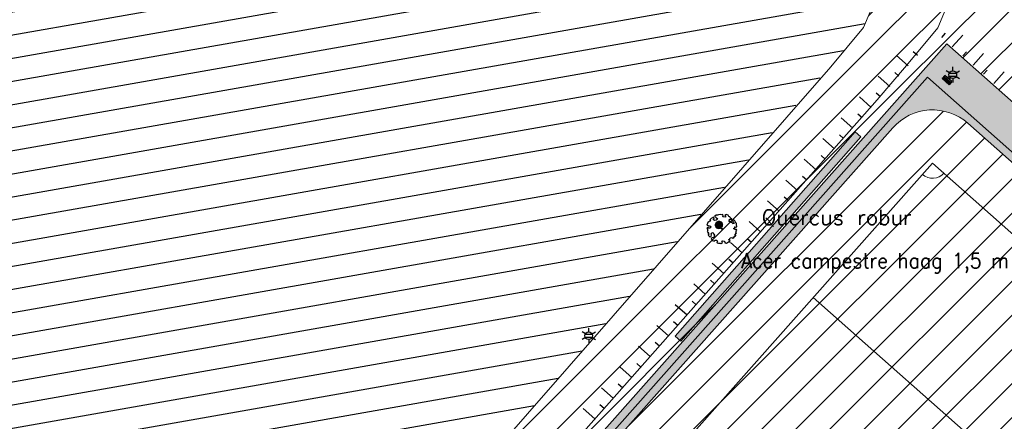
# Model space of a CAD drawing. Header units: metres. Extents: x 102852 to 106916, y 385458 to 392749.
# Tile 38 of 59: x 104841 to 104906, y 388224 to 388251. Entities that reach past the tile are written whole.
import ezdxf
from ezdxf.enums import TextEntityAlignment as Align

# ---------------------------------------------------------------- set-up
doc = ezdxf.new("R2010")
doc.units = ezdxf.units.M
for name, color, linetype, lineweight in [('0-GRAS OM SPORTVELDEN', 2, 'Continuous', 30), ('0-GRAS SPORTVELDEN', 3, 'Continuous', 30), ('0-KUNSTGRAS SPORTVELDEN', 152, 'Continuous', 30), ('0-VERHARDING', 5, 'Continuous', 30), ('_alg-maatvoering', 7, 'Continuous', 0), ('B-WE-GR-BOOM-S', 90, 'Continuous', 30), ('B-WE-GR-STRUIK-G', 90, 'Continuous', 13), ('B-WE-GW-TALUD_KRUIN-G', 70, 'Continuous', 13), ('B-WE-GW-TALUD_TEEN-G', 92, 'Continuous', 13), ('B-WE-IE-MEUBILAIR_WEGMEUBILAIR-S', 7, 'Continuous', 30), ('B-WE-IE-OV-LICHTMAST-S', 40, 'Continuous', 30), ('B-WE-VH-KANTVERHARDING-G', 60, 'Continuous', 13), ('B-WE-VW-MARKERING_LANGS_STREEP_DOORGETROKKEN-G', 7, 'Continuous', 13), ('Bomen', 84, 'Continuous', 0), ('Boomsoort', 10, 'Continuous', 0)]:
    doc.layers.add(name, color=color, linetype=linetype, lineweight=lineweight)
doc.layers.add('03_INR_TALUD', color=1, linetype='Continuous')
doc.layers.add('X-XX-AL-HULPLIJN-G', color=2, linetype='Continuous', lineweight=18, plot=False)
doc.styles.add('NLCS-ISO', font='NLCS-ISO.ttf')
doc.styles.add('NLCS-ISO-M200-T25', font='NLCS-ISO.ttf', dxfattribs={"height": 0.5})
doc.styles.add('Style-STANDARD', font='STANDARD.shx')
doc.styles.add('Style-txt', font='txt.shx')
pattern_1 = [(44.99999999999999, (0, 0), (-1.122532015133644, 1.122532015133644), [])]

# ---------------------------------------------------------------- blocks, each defined once
blk = doc.blocks.new('B-SIE-WEG_LICHTMAST-SO_7')
at = {"ltscale": 0.1}
for p, q in [((-1.096064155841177, 0.6328125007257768), (-2.192125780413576, 1.265625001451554)), ((8.349587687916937e-10, 1.265625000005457), (1.669846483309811e-09, 2.53125000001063)), ((1.096064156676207, 0.6328124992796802), (2.192125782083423, 1.26562499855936)), ((-1.096064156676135, -0.6328124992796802), (-2.192125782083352, -1.26562499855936)), ((-8.349587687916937e-10, -1.265625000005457), (-1.669775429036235e-09, -2.53125000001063)), ((1.096064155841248, -0.6328125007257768), (2.192125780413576, -1.265625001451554))]:
    blk.add_line(p, q, dxfattribs=at)
at = {"flags": 128}
for points in [[(-1.162672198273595, 0.4999999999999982), (1.162672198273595, 0.4999999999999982)], [(-1.162672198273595, -0.4999999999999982), (1.162672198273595, -0.4999999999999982)]]:
    blk.add_lwpolyline(points, dxfattribs=at)
at = {"ltscale": 0.1}
blk.add_circle((0, 0), 1.265625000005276, dxfattribs=at)
at = {"style": 'NLCS-ISO'}
blk.add_attdef('TYPE', text='', height=1.8, dxfattribs=at).set_placement((1.688022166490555e-09, 2.53125), align=Align.BOTTOM_CENTER)
blk = doc.blocks.new('SGR-BOOM_06_10')
at = {"linetype": 'Continuous', "flags": 128}
blk.add_lwpolyline([(2.697926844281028, 3.519936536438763), (2.530031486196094, 3.938911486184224), (2.197017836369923, 4.064448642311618), (1.94450365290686, 4.524361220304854), (1.273022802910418, 4.692183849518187), (0.8554126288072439, 4.524288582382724), (1.107912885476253, 4.273186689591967), (1.064270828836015, 3.811889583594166), (0.2276521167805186, 3.979701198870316), (0.3518243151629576, 4.315444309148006), (0.1839317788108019, 4.692111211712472), (-0.1504327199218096, 4.608837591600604), (-0.4861730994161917, 4.692066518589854), (-1.154910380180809, 4.649713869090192), (-1.490634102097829, 4.483188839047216), (-1.95193375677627, 4.56504461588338), (-2.538756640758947, 4.105076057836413), (-2.119756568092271, 3.896293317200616), (-1.994180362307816, 3.643818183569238), (-1.575180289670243, 3.435035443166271), (-1.994130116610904, 2.890461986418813), (-2.538667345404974, 2.766231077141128), (-2.915367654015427, 3.099211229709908), (-2.619546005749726, 3.216664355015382), (-2.873110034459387, 3.855299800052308), (-3.627802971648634, 3.434898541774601), (-4.004453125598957, 3.015887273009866), (-3.794266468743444, 2.84803387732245), (-4.004419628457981, 2.513649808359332), (-4.424759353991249, 2.345754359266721), (-4.716801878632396, 2.05367287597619), (-5.01017267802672, 1.214316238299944), (-3.88011881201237, 0.9209648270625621), (-3.712226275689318, 0.5442979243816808), (-4.004271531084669, 0.2931597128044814), (-4.506508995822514, 0.2931262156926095), (-4.602327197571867, 0.5555981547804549), (-5.093368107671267, 0.3763383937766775), (-4.757596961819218, -0.1681847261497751), (-4.925450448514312, -0.3770066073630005), (-4.716628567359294, -0.544860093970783), (-4.88446521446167, -1.006165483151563), (-4.532341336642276, -1.182198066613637), (-4.716561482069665, -1.550699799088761), (-4.424496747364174, -1.591623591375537), (-4.292786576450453, -1.70719043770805), (-4.61907625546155, -2.106831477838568), (-3.920821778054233, -2.682045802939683), (-3.668355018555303, -2.430910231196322), (-3.459575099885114, -1.969602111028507), (-3.627456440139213, -1.760802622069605), (-3.418684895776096, -1.173935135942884), (-3.123882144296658, -1.341782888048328), (-2.788119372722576, -1.760746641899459), (-2.496040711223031, -2.010481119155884), (-2.788049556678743, -2.807529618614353), (-3.418567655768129, -2.931766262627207), (-3.668290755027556, -3.394441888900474), (-3.332530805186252, -3.771097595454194), (-2.831649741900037, -3.896623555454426), (-2.768861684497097, -4.022178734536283), (-2.70607362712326, -4.147733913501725), (-2.328058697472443, -3.728722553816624), (-1.825821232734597, -3.728689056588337), (-1.574691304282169, -3.89653972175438), (-1.698860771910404, -4.27322610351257), (-1.6988383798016, -4.608960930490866), (-1.154284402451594, -4.735848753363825), (-0.6097418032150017, -4.692139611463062), (-0.4855303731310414, -4.944614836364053), (-0.2330665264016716, -4.64980644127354), (0.1012924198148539, -4.483281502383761), (-0.05880460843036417, -4.006538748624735), (0.2691206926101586, -3.89641674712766), (0.7727313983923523, -4.023307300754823), (0.8560217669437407, -4.608790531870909), (1.149445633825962, -4.565098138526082), (1.441519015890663, -4.735675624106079), (2.070647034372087, -4.232031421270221), (2.365446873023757, -4.356206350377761), (2.321760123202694, -4.14739857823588), (2.657483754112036, -3.979508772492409), (2.406348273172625, -3.728406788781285), (2.112915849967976, -3.643810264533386), (2.574182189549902, -3.226158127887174), (2.615108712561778, -2.975036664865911), (3.159645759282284, -2.848076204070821), (3.537702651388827, -3.058226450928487), (3.787439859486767, -2.807091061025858), (3.770391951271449, -2.632754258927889), (4.123163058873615, -2.632730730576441), (4.123146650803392, -2.386717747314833), (4.458873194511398, -2.262500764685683), (4.458859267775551, -2.05369007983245), (4.082181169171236, -2.05371520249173), (4.543444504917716, -1.591025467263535), (4.250006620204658, -1.424542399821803), (4.626693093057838, -1.550076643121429), (4.752232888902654, -1.256641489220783), (4.54339981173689, -0.9209205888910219), (4.835431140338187, -0.4609716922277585), (4.667549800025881, -0.2521722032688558), (4.249928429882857, -0.2522000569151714), (3.746303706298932, 0.08486595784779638), (4.082024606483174, 0.2936990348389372), (4.375415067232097, 0.8382641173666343), (4.543299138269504, 0.5885213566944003), (4.876296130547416, 0.7127381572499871), (4.667437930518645, 1.425137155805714), (4.711079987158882, 1.886434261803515), (4.499534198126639, 1.969671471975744), (4.163754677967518, 2.639753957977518), (3.828442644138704, 3.012677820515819), (3.373874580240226, 2.603955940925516), (3.662895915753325, 2.430909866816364), (3.914056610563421, 1.801765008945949), (3.537384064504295, 1.718488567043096), (3.327180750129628, 2.136095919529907), (2.991451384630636, 2.054186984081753), (2.657064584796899, 2.305283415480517), (2.238064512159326, 2.514066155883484), (2.446864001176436, 2.681947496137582), (2.321287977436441, 2.931693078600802), (2.530081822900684, 3.184190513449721), (2.865825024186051, 3.05865353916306), (3.159240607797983, 3.226540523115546)], close=True, dxfattribs=at)
blk.add_circle((0, 0), 0.15)
at = {"style": 'NLCS-ISO-M200-T25'}
blk.add_attdef('TYPE', (-1.164153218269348e-10, -2.328306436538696e-10), '', height=1.8, dxfattribs=at)
blk = doc.blocks.new('SIE-WEG_AFVALBAK_TYPE_02')
at = {"linetype": 'Continuous'}
for p, q in [((1.5625, -0.3544921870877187), (-1.5625, -0.3544921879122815)), ((-1.328125, -0.76293127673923), (-1.5625, -0.3544921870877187)), ((-1.328125, -0.9859609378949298), (-1.5625, -1.721679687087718)), ((1.5625, -1.721679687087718), (-1.5625, -1.721679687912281)), ((1.328125, -0.7629312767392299), (-1.328125, -0.7629312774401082)), ((-1.328125, -0.9859609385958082), (-1.328125, -0.7629312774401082)), ((1.328125, -0.9859609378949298), (-1.328125, -0.9859609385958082)), ((-1.17855194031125, -1.159898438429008), (-1.302626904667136, -1.549378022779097)), ((1.302626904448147, -1.549378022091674), (-1.302626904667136, -1.549378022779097)), ((1.178551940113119, -1.159898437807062), (-1.178551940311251, -1.159898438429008)), ((1.178551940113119, -1.159898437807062), (1.302626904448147, -1.549378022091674)), ((1.328125, -0.76293127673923), (1.5625, -0.3544921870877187)), ((1.328125, -0.9859609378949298), (1.328125, -0.7629312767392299)), ((1.328125, -0.9859609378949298), (1.5625, -1.721679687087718))]:
    blk.add_line(p, q, dxfattribs=at)
for p, q in [((-1.5625, -0.3544921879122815), (-1.5625, -1.721679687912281)), ((1.5625, -0.3544921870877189), (1.5625, -1.721679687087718))]:
    blk.add_line(p, q)
blk.add_circle((0, 0), 0.3544921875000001, dxfattribs=at)
blk = doc.blocks.new('MPOLYGON_312')
at = {"layer": 'Bomen', "flags": 128}
for points in [[(104886.9369935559, 388237.3402673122), (104886.9227671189, 388237.2933690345), (104887.4131597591, 388237.2933690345)], [(104886.9600960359, 388237.3834890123), (104886.9369935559, 388237.3402673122), (104887.3989333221, 388237.3402673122)], [(104886.9369935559, 388237.3402673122), (104887.3989333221, 388237.3402673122), (104887.4131597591, 388237.2933690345)], [(104886.9911867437, 388237.4213731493), (104886.9600960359, 388237.3834890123), (104887.3758308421, 388237.3834890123)], [(104886.9600960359, 388237.3834890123), (104887.3758308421, 388237.3834890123), (104887.3989333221, 388237.3402673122)], [(104887.0290708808, 388237.4524638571), (104886.9911867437, 388237.4213731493), (104887.3447401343, 388237.4213731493)], [(104886.9911867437, 388237.4213731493), (104887.3447401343, 388237.4213731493), (104887.3758308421, 388237.3834890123)], [(104887.0722925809, 388237.4755663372), (104887.0290708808, 388237.4524638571), (104887.3068559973, 388237.4524638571)], [(104887.0290708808, 388237.4524638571), (104887.3068559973, 388237.4524638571), (104887.3447401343, 388237.4213731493)], [(104887.1191908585, 388237.4897927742), (104887.0722925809, 388237.4755663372), (104887.2636342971, 388237.4755663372)], [(104887.0722925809, 388237.4755663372), (104887.2636342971, 388237.4755663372), (104887.3068559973, 388237.4524638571)], [(104887.167963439, 388237.494596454), (104887.1191908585, 388237.4897927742), (104887.2167360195, 388237.4897927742)], [(104887.1191908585, 388237.4897927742), (104887.2167360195, 388237.4897927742), (104887.2636342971, 388237.4755663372)], [(104886.9227671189, 388237.2933690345), (104886.917963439, 388237.244596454), (104887.417963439, 388237.244596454)], [(104886.917963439, 388237.244596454), (104886.9227671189, 388237.1958238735), (104887.4131597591, 388237.1958238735)], [(104886.917963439, 388237.244596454), (104887.417963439, 388237.244596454), (104887.4131597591, 388237.1958238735)], [(104886.9227671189, 388237.2933690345), (104887.4131597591, 388237.2933690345), (104887.417963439, 388237.244596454)], [(104886.9227671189, 388237.1958238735), (104886.9369935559, 388237.1489255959), (104887.3989333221, 388237.1489255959)], [(104886.9227671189, 388237.1958238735), (104887.4131597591, 388237.1958238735), (104887.3989333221, 388237.1489255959)], [(104886.9369935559, 388237.1489255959), (104886.9600960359, 388237.1057038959), (104887.3758308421, 388237.1057038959)], [(104886.9369935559, 388237.1489255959), (104887.3989333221, 388237.1489255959), (104887.3758308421, 388237.1057038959)], [(104886.9600960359, 388237.1057038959), (104886.9911867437, 388237.0678197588), (104887.3447401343, 388237.0678197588)], [(104886.9600960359, 388237.1057038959), (104887.3758308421, 388237.1057038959), (104887.3447401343, 388237.0678197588)], [(104886.9911867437, 388237.0678197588), (104887.0290708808, 388237.036729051), (104887.3068559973, 388237.036729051)], [(104886.9911867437, 388237.0678197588), (104887.3447401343, 388237.0678197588), (104887.3068559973, 388237.036729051)], [(104887.0290708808, 388237.036729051), (104887.0722925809, 388237.0136265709), (104887.2636342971, 388237.0136265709)], [(104887.0290708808, 388237.036729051), (104887.3068559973, 388237.036729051), (104887.2636342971, 388237.0136265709)], [(104887.0722925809, 388237.0136265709), (104887.1191908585, 388236.9994001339), (104887.2167360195, 388236.9994001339)], [(104887.0722925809, 388237.0136265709), (104887.2636342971, 388237.0136265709), (104887.2167360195, 388236.9994001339)], [(104887.1191908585, 388236.9994001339), (104887.2167360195, 388236.9994001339), (104887.167963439, 388236.994596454)]]:
    blk.add_lwpolyline(points, close=True, dxfattribs=at)
at = {"layer": 'Bomen', "color": 74, "true_color": 0x55aa00, "flags": 128}
for points in [[(104886.9227671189, 388237.2933690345), (104886.9369935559, 388237.3402673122)], [(104886.9369935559, 388237.3402673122), (104886.9600960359, 388237.3834890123)], [(104886.9600960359, 388237.3834890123), (104886.9911867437, 388237.4213731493)], [(104886.9911867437, 388237.4213731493), (104887.0290708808, 388237.4524638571)], [(104887.0290708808, 388237.4524638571), (104887.0722925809, 388237.4755663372)], [(104887.0722925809, 388237.4755663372), (104887.1191908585, 388237.4897927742)], [(104887.1191908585, 388237.4897927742), (104887.167963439, 388237.494596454)], [(104887.167963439, 388237.494596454), (104887.2167360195, 388237.4897927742)], [(104887.2167360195, 388237.4897927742), (104887.2636342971, 388237.4755663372)], [(104887.2636342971, 388237.4755663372), (104887.3068559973, 388237.4524638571)], [(104887.3068559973, 388237.4524638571), (104887.3447401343, 388237.4213731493)], [(104887.3447401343, 388237.4213731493), (104887.3758308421, 388237.3834890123)], [(104887.3758308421, 388237.3834890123), (104887.3989333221, 388237.3402673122)], [(104887.3989333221, 388237.3402673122), (104887.4131597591, 388237.2933690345)], [(104886.917963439, 388237.244596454), (104886.9227671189, 388237.2933690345)], [(104886.9227671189, 388237.1958238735), (104886.917963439, 388237.244596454)], [(104886.9369935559, 388237.1489255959), (104886.9227671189, 388237.1958238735)], [(104886.9600960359, 388237.1057038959), (104886.9369935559, 388237.1489255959)], [(104886.9911867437, 388237.0678197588), (104886.9600960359, 388237.1057038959)], [(104887.0290708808, 388237.036729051), (104886.9911867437, 388237.0678197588)], [(104887.0722925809, 388237.0136265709), (104887.0290708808, 388237.036729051)], [(104887.1191908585, 388236.9994001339), (104887.0722925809, 388237.0136265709)], [(104887.167963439, 388236.994596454), (104887.1191908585, 388236.9994001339)], [(104887.2167360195, 388236.9994001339), (104887.167963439, 388236.994596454)], [(104887.2636342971, 388237.0136265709), (104887.2167360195, 388236.9994001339)], [(104887.3068559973, 388237.036729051), (104887.2636342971, 388237.0136265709)], [(104887.3447401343, 388237.0678197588), (104887.3068559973, 388237.036729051)], [(104887.3758308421, 388237.1057038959), (104887.3447401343, 388237.0678197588)], [(104887.3989333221, 388237.1489255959), (104887.3758308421, 388237.1057038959)], [(104887.4131597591, 388237.1958238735), (104887.3989333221, 388237.1489255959)], [(104887.4131597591, 388237.2933690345), (104887.417963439, 388237.244596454)], [(104887.417963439, 388237.244596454), (104887.4131597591, 388237.1958238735)]]:
    blk.add_lwpolyline(points, dxfattribs=at)
at = {"layer": 'Bomen'}
for points in [[(104886.9369935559, 388237.3402673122), (104886.9227671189, 388237.2933690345), (104887.4131597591, 388237.2933690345)], [(104886.9600960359, 388237.3834890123), (104886.9369935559, 388237.3402673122), (104887.3989333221, 388237.3402673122)], [(104886.9369935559, 388237.3402673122), (104887.3989333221, 388237.3402673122), (104887.4131597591, 388237.2933690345)], [(104886.9911867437, 388237.4213731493), (104886.9600960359, 388237.3834890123), (104887.3758308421, 388237.3834890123)], [(104886.9600960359, 388237.3834890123), (104887.3758308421, 388237.3834890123), (104887.3989333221, 388237.3402673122)], [(104887.0290708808, 388237.4524638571), (104886.9911867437, 388237.4213731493), (104887.3447401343, 388237.4213731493)], [(104886.9911867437, 388237.4213731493), (104887.3447401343, 388237.4213731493), (104887.3758308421, 388237.3834890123)], [(104887.0722925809, 388237.4755663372), (104887.0290708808, 388237.4524638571), (104887.3068559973, 388237.4524638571)], [(104887.0290708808, 388237.4524638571), (104887.3068559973, 388237.4524638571), (104887.3447401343, 388237.4213731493)], [(104887.1191908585, 388237.4897927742), (104887.0722925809, 388237.4755663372), (104887.2636342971, 388237.4755663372)], [(104887.0722925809, 388237.4755663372), (104887.2636342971, 388237.4755663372), (104887.3068559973, 388237.4524638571)], [(104887.167963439, 388237.494596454), (104887.1191908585, 388237.4897927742), (104887.2167360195, 388237.4897927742)], [(104887.1191908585, 388237.4897927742), (104887.2167360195, 388237.4897927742), (104887.2636342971, 388237.4755663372)], [(104886.9227671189, 388237.2933690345), (104886.917963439, 388237.244596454), (104887.417963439, 388237.244596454)], [(104886.9227671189, 388237.2933690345), (104887.4131597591, 388237.2933690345), (104887.417963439, 388237.244596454)]]:
    blk.add_solid(points, dxfattribs=at)
at = {"layer": 'Bomen', "extrusion": (0, 0, -1)}
for points in [[(-104886.917963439, 388237.244596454), (-104886.9227671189, 388237.1958238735), (-104887.4131597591, 388237.1958238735)], [(-104886.917963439, 388237.244596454), (-104887.417963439, 388237.244596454), (-104887.4131597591, 388237.1958238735)], [(-104886.9227671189, 388237.1958238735), (-104886.9369935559, 388237.1489255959), (-104887.3989333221, 388237.1489255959)], [(-104886.9227671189, 388237.1958238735), (-104887.4131597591, 388237.1958238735), (-104887.3989333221, 388237.1489255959)], [(-104886.9369935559, 388237.1489255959), (-104886.9600960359, 388237.1057038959), (-104887.3758308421, 388237.1057038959)], [(-104886.9369935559, 388237.1489255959), (-104887.3989333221, 388237.1489255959), (-104887.3758308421, 388237.1057038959)], [(-104886.9600960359, 388237.1057038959), (-104886.9911867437, 388237.0678197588), (-104887.3447401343, 388237.0678197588)], [(-104886.9600960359, 388237.1057038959), (-104887.3758308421, 388237.1057038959), (-104887.3447401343, 388237.0678197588)], [(-104886.9911867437, 388237.0678197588), (-104887.0290708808, 388237.036729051), (-104887.3068559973, 388237.036729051)], [(-104886.9911867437, 388237.0678197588), (-104887.3447401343, 388237.0678197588), (-104887.3068559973, 388237.036729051)], [(-104887.0290708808, 388237.036729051), (-104887.0722925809, 388237.0136265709), (-104887.2636342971, 388237.0136265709)], [(-104887.0290708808, 388237.036729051), (-104887.3068559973, 388237.036729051), (-104887.2636342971, 388237.0136265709)], [(-104887.0722925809, 388237.0136265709), (-104887.1191908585, 388236.9994001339), (-104887.2167360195, 388236.9994001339)], [(-104887.0722925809, 388237.0136265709), (-104887.2636342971, 388237.0136265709), (-104887.2167360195, 388236.9994001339)], [(-104887.1191908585, 388236.9994001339), (-104887.2167360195, 388236.9994001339), (-104887.167963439, 388236.994596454)]]:
    blk.add_solid(points, dxfattribs=at)

msp = doc.modelspace()

# ---------------------------------------------------------------- hatches: boundary and pattern name
at = {"layer": '0-GRAS OM SPORTVELDEN', "ltscale": 0.2}
h = msp.add_hatch(dxfattribs=at)
h.set_pattern_fill('ANSI31', color=256, scale=0.1, pattern_type=2)
h.set_pattern_definition(pattern_1)
h.paths.add_polyline_path([(104896.6760000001, 388250.244), (104899.4363734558, 388246.0858489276), (104902.1697920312, 388249.1708242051), (104915.6417120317, 388237.2331788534), (104902.1697920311, 388249.1708242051), (104915.6417120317, 388237.2331788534), (104918.1607605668, 388240.0782437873), (104916.5136177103, 388241.5366403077), (104916.5136177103, 388241.5366403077), (104917.4074698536, 388242.5150280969), (104917.3974698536, 388242.5660280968), (104909.5060000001, 388249.434), (104910.2910000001, 388250.33), (104918.6840000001, 388242.987), (104919.0720000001, 388243.158), (104943.9110000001, 388271.411), (104944.7930000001, 388270.6390000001), (104920.4660000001, 388243.005), (104920.9500000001, 388242.563), (104920.4060000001, 388241.984), (104920.8150000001, 388241.624), (104920.2650000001, 388241.002), (104921.4060000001, 388239.987), (104923.9532284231, 388240.8283758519), (104953.1350000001, 388274.4760000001), (104951.0160000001, 388285.886), (104918.5990000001, 388248.907), (104918.0170000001, 388248.285), (104917.3550000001, 388248.879), (104911.1940000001, 388254.276), (104909.2360000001, 388256.028), (104901.0580000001, 388263.228), (104896.7990000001, 388266.948), (104891.1890000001, 388271.862), (104887.0780000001, 388275.539), (104878.7950000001, 388282.902), (104876.793043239, 388284.6333404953), (104870.6880000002, 388290.0409999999), (104870.0150000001, 388290.6280000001), (104870.6080000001, 388291.306), (104902.9580000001, 388328.248), (104906.6640000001, 388343.462), (104883.3440000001, 388316.932), (104882.9140000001, 388316.421), (104860.1030000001, 388290.424), (104859.7760000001, 388286.4270000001), (104861.9690000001, 388284.54), (104897.5320000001, 388253.754), (104897.5550000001, 388252.332)])
h.paths.add_polyline_path([(104945.1030000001, 388274.561), (104943.4150000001, 388272.691), (104944.1660000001, 388272.028), (104945.8370000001, 388273.906), (104945.8298375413, 388273.9123915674)], flags=16)
h = msp.add_hatch(dxfattribs=at)
h.set_pattern_fill('ANSI31', color=256, scale=0.1, pattern_type=2)
h.set_pattern_definition(pattern_1)
h.paths.add_polyline_path([(104830.2760000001, 388158.165), (104830.8370000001, 388158.815), (104831.5560000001, 388159.56), (104851.2140000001, 388179.951), (104851.9397222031, 388181.4472880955), (104849.4571387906, 388183.6469632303), (104854.7625229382, 388189.6346922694), (104854.7625040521, 388189.6346709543), (104851.7686388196, 388192.2873622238), (104899.4363734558, 388246.0858489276), (104896.6760000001, 388250.244), (104894.5410000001, 388247.654), (104868.7900000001, 388218.169), (104844.2260000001, 388192.198), (104830.7060000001, 388175.165), (104812.7510000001, 388155.589), (104785.1396792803, 388123.0976966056), (104789.9670000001, 388118.795), (104795.7800000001, 388113.676), (104813.1400000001, 388098.382), (104828.0400000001, 388085.2260000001), (104831.0570000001, 388088.925), (104830.7490000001, 388089.255), (104832.3080000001, 388090.944), (104799.6130000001, 388120.671), (104817.0830000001, 388142.934), (104817.4630000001, 388143.444), (104818.0760000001, 388144.171)])
h.paths.add_polyline_path([(104851.4773849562, 388193.0893575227), (104851.8506150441, 388192.7566424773), (104868.4966150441, 388211.4296424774), (104868.1233849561, 388211.7623575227)], flags=16)
at = {"layer": '0-GRAS SPORTVELDEN'}
h = msp.add_hatch(dxfattribs=at)
h.set_pattern_fill('HATCH', color=256, scale=0.1, style=0, pattern_type=2)
h.set_pattern_definition([(9.999999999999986, (104855.1661495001, 388267.5408451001), (-0.2604722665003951, 1.477211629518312), [])])
h.paths.add_polyline_path([(104897.5320000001, 388253.754), (104861.9690000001, 388284.54), (104859.7760000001, 388286.4270000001), (104832.1470000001, 388254.814), (104808.2220000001, 388227.561), (104772.4520000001, 388186.635), (104756.0520000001, 388149.067), (104785.1396792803, 388123.0976966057), (104812.7510000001, 388155.589), (104830.7060000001, 388175.165), (104844.2260000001, 388192.198), (104868.7900000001, 388218.169), (104896.6760000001, 388250.244), (104897.1155000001, 388251.288), (104897.5550000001, 388252.332)])
at = {"layer": '0-KUNSTGRAS SPORTVELDEN'}
h = msp.add_hatch(dxfattribs=at)
h.set_pattern_fill('ANSI31', color=256, scale=0.5, style=0)
h.set_pattern_definition([(45, (0, 0), (-1.122532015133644, 1.122532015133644), [])])
h.paths.add_polyline_path([(104898.6076335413, 388243.6426213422), (104856.1645603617, 388195.7407890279, 0.4142135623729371), (104856.4630862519, 388190.8000520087), (104931.3096992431, 388124.4827501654, 0.4142135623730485), (104936.2504362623, 388124.7812760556), (104978.6935094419, 388172.6831083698, 0.4142135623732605), (104978.3949835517, 388177.623845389), (104903.5483705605, 388243.9411472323, 0.4142135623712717)])
at = {"layer": '0-VERHARDING', "ltscale": 0.2, "true_color": 0x939598}
h = msp.add_hatch(color=252, dxfattribs=at)
h.paths.add_polyline_path([(104984.5010663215, 388176.2217921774), (104951.9427896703, 388205.0698184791), (104933.9796025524, 388220.9859709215), (104902.918258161, 388248.5076511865), (104902.1697920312, 388249.1708242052), (104853.0949886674, 388193.7843305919), (104851.7686426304, 388192.287398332), (104932.6029846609, 388120.664712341), (104934.0999169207, 388119.3383663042), (104982.5115472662, 388173.9763937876)])
edge = h.paths.add_edge_path(flags=16)
edge.add_arc((104976.0738779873, 388175.0042139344), 3.499999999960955, -41.54231654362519, 48.45768345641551, ccw=False)
edge.add_line((104978.6935094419, 388172.6831083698), (104936.2504362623, 388124.7812760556))
edge.add_arc((104933.6308048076, 388127.1023816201), 3.500000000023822, 228.4576834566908, 318.4576834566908, ccw=False)
edge.add_line((104931.3096992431, 388124.4827501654), (104856.4630862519, 388190.8000520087))
edge.add_arc((104858.7841918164, 388193.4196834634), 3.500000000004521, 138.457683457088, 228.4576834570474, ccw=False)
edge.add_line((104856.1645603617, 388195.7407890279), (104898.6076335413, 388243.6426213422))
edge.add_arc((104901.2272649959, 388241.3215157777), 3.500000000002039, 48.45768345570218, 138.4576834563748, ccw=False)
edge.add_line((104903.5483705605, 388243.9411472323), (104978.3949835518, 388177.623845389))
at = {"layer": '0-VERHARDING', "true_color": 0x136734, "extrusion": (0, 0, -1)}
msp.add_hatch(color=116, dxfattribs=at).paths.add_polyline_path([(-104884.6617405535, 388229.5819137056), (-104896.5107405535, 388243.0569137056), (-104896.1352594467, 388243.3870862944), (-104884.2862594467, 388229.9120862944)])

# ---------------------------------------------------------------- linework, layer by layer
at = {"layer": '03_INR_TALUD', "elevation": 26.58946138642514}
for points in [[(104901.8427857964, 388249.5913400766), (104902.0872042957, 388249.8671941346)], [(104902.5271097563, 388248.9849997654), (104903.2091855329, 388249.7547998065)], [(104899.620410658, 388247.7266771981), (104898.8506106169, 388248.4087529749)], [(104900.2267509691, 388248.4110011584), (104899.9508969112, 388248.6554196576)], [(104903.2114337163, 388248.3786594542), (104903.4558522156, 388248.6545135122)], [(104903.8957576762, 388247.7723191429), (104904.5778334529, 388248.5421191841)], [(104898.4077300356, 388246.3580292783), (104897.6379299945, 388247.040105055)], [(104899.0140703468, 388247.0423532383), (104898.7382162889, 388247.2867717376)], [(104904.5800816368, 388247.1659788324), (104904.8245001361, 388247.4418328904)], [(104905.2644055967, 388246.5596385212), (104905.9464813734, 388247.3294385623)], [(104897.8013897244, 388245.6737053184), (104897.5255356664, 388245.9181238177)], [(104897.1950494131, 388244.9893813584), (104896.425249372, 388245.6714571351)], [(104896.5887091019, 388244.3050573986), (104896.3128550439, 388244.5494758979)], [(104895.9823687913, 388243.6207334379), (104895.2125687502, 388244.3028092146)], [(104895.37602848, 388242.936409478), (104895.1001744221, 388243.1808279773)], [(104894.7696881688, 388242.252085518), (104893.9998881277, 388242.9341612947)], [(104893.5570075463, 388240.8834375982), (104892.7872075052, 388241.5655133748)], [(104894.1633478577, 388241.5677615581), (104893.8874937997, 388241.8121800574)], [(104892.3443269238, 388239.5147896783), (104891.5745268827, 388240.196865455)], [(104892.9506672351, 388240.1991136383), (104892.6748131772, 388240.4435321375)], [(104891.1316463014, 388238.1461417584), (104890.3618462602, 388238.8282175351)], [(104891.7379866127, 388238.8304657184), (104891.4621325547, 388239.0748842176)], [(104889.918965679, 388236.7774938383), (104889.1491656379, 388237.459569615)], [(104890.5253059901, 388237.4618177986), (104890.2494519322, 388237.7062362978)], [(104888.7062850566, 388235.4088459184), (104887.9364850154, 388236.0909216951)], [(104889.3126253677, 388236.0931698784), (104889.0367713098, 388236.3375883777)], [(104887.493604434, 388234.0401979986), (104886.7238043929, 388234.7222737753)], [(104888.0999447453, 388234.7245219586), (104887.8240906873, 388234.9689404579)], [(104886.8872641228, 388233.3558740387), (104886.6114100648, 388233.600292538)], [(104886.2809238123, 388232.671550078), (104885.5111237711, 388233.3536258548)], [(104885.674583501, 388231.9872261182), (104885.398729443, 388232.2316446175)], [(104885.0682431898, 388231.3029021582), (104884.2984431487, 388231.9849779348)], [(104884.4619028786, 388230.6185781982), (104884.1860488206, 388230.8629966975)], [(104883.8555625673, 388229.9342542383), (104883.0857625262, 388230.6163300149)], [(104882.6428819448, 388228.5656063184), (104881.8730819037, 388229.247682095)], [(104883.249222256, 388229.2499302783), (104882.9733681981, 388229.4943487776)], [(104881.4302013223, 388227.1969583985), (104880.6604012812, 388227.8790341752)], [(104882.0365416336, 388227.8812823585), (104881.7606875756, 388228.1257008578)], [(104880.2175206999, 388225.8283104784), (104879.4477206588, 388226.5103862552)], [(104880.823861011, 388226.5126344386), (104880.5480069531, 388226.7570529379)], [(104879.0048400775, 388224.4596625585), (104878.2350400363, 388225.1417383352)], [(104879.6111803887, 388225.1439865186), (104879.3353263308, 388225.3884050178)]]:
    msp.add_lwpolyline(points, dxfattribs=at)
at = {"layer": 'B-WE-GR-STRUIK-G', "flags": 128}
msp.add_lwpolyline([(104884.6617405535, 388229.5819137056), (104884.2862594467, 388229.9120862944), (104896.1352594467, 388243.3870862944), (104896.5107405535, 388243.0569137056), (104884.6617405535, 388229.5819137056), (104896.5107405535, 388243.0569137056)], dxfattribs=at)
at = {"layer": 'B-WE-GW-TALUD_KRUIN-G', "flags": 128}
msp.add_lwpolyline([(104864.3780000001, 388288.418), (104901.6560000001, 388254.672), (104902.4740000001, 388252.41), (104901.5650000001, 388250.221), (104899.5020000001, 388247.739), (104897.5910000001, 388245.491), (104871.0420000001, 388215.448), (104848.0300000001, 388189.195), (104834.4360000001, 388170.9270000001), (104816.2990000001, 388151.372), (104789.6555917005, 388119.0725650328)], dxfattribs=at)
at = {"layer": 'B-WE-GW-TALUD_TEEN-G', "flags": 128}
msp.add_lwpolyline([(104861.9690000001, 388284.54), (104897.5320000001, 388253.754), (104897.5550000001, 388252.332), (104896.6760000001, 388250.244), (104894.5410000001, 388247.654), (104868.7900000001, 388218.169), (104844.2260000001, 388192.198), (104830.7060000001, 388175.165), (104812.7510000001, 388155.589), (104785.1396792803, 388123.0976966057)], dxfattribs=at)
at = {"layer": 'B-WE-VH-KANTVERHARDING-G', "elevation": 0.0004613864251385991, "flags": 128}
msp.add_lwpolyline([(104851.7686388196, 388192.2873622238), (104934.0999152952, 388119.3383677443), (104937.7473685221, 388123.4549300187), (104984.5010673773, 388176.221793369), (104980.384502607, 388179.8692437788), (104902.1697920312, 388249.1708242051)], close=True, dxfattribs=at)
msp.add_lwpolyline([(104898.6076335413, 388243.6426213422), (104856.1645603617, 388195.7407890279, 0.4142135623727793), (104856.4630862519, 388190.8000520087), (104931.3096992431, 388124.4827501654, 0.4142135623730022), (104936.2504362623, 388124.7812760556), (104978.6935094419, 388172.6831083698, 0.4142135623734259), (104978.3949835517, 388177.623845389), (104903.5483705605, 388243.9411472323, 0.4142135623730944)], format="xyb", close=True, dxfattribs=at)
at = {"layer": 'B-WE-VW-MARKERING_LANGS_STREEP_DOORGETROKKEN-G', "elevation": 0.0004613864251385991, "flags": 128}
msp.add_lwpolyline([(104933.6308048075, 388127.1023816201), (104976.0738779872, 388175.0042139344), (104901.2272649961, 388241.3215157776), (104858.7841918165, 388193.4196834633)], close=True, dxfattribs=at)
msp.add_lwpolyline([(104866.6361603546, 388202.2815224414), (104878.9858514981, 388191.3391676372), (104905.7249876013, 388221.5173219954), (104893.3752964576, 388232.4596767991)], dxfattribs=at)
at = {"layer": 'B-WE-VW-MARKERING_LANGS_STREEP_DOORGETROKKEN-G'}
msp.add_arc((104901.2272649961, 388241.3215157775, 0.0004613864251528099), 0.9999999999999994, 228.4576834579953, 318.4576834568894, dxfattribs=at)
at = {"layer": 'X-XX-AL-HULPLIJN-G', "elevation": 0.0004613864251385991}
msp.add_lwpolyline([(104933.9719772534, 388121.4558250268), (104981.7204345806, 388175.3453863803), (104900.8860925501, 388246.968072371), (104853.1376352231, 388193.0785110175)], close=True, dxfattribs=at)

# ---------------------------------------------------------------- block references
at = {"layer": 'B-WE-GR-BOOM-S', "xscale": 0.2, "yscale": 0.2, "zscale": 0.2, "rotation": 360}
msp.add_blockref('SGR-BOOM_06_10', (104887.3810000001, 388236.982), dxfattribs=at)
at = {"layer": 'B-WE-IE-MEUBILAIR_WEGMEUBILAIR-S', "xscale": 0.2, "yscale": 0.2, "zscale": 0.2, "rotation": 318.9200786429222}
msp.add_blockref('SIE-WEG_AFVALBAK_TYPE_02', (104902.3160000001, 388246.944), dxfattribs=at)
at = {"layer": 'B-WE-IE-OV-LICHTMAST-S', "xscale": 0.2, "yscale": 0.2, "zscale": 0.2, "rotation": 360}
for p in [(104902.5580000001, 388247.141), (104878.5970000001, 388229.945)]:
    msp.add_blockref('B-SIE-WEG_LICHTMAST-SO_7', p, dxfattribs=at)
at = {"layer": 'Bomen', "rotation": 360}
msp.add_blockref('MPOLYGON_312', (0, 0, 0.1341), dxfattribs=at)

# ---------------------------------------------------------------- texts
at = {"layer": '_alg-maatvoering', "style": 'Style-STANDARD'}
msp.add_text('Acer campestre haag 1,5 m hoog', height=1, dxfattribs=at).set_placement((104888.6450536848, 388235.3938079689), align=Align.TOP_LEFT)
at = {"layer": 'Boomsoort', "color": 7, "style": 'Style-txt'}
msp.add_text('Quercus robur', height=1, dxfattribs=at).set_placement((104899.8346301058, 388237.244596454, 0.1341), align=Align.RIGHT)

doc.saveas('drawing.dxf')
